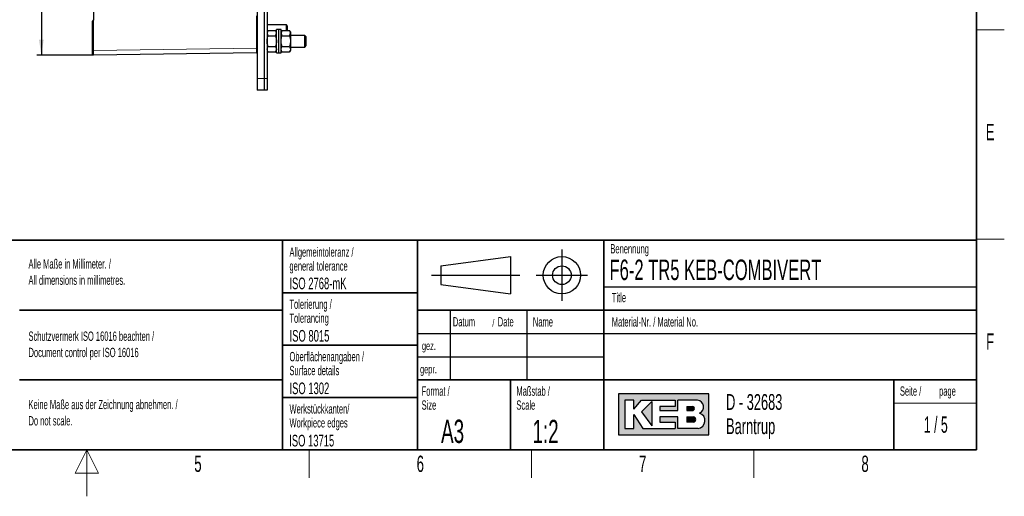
# Model space of a CAD drawing. Header units: millimetres. Extents: x 5 to 418, y 2 to 292.
# Tile 31 of 36: x 203 to 414, y 2 to 104. Entities that reach past the tile are written whole.
import ezdxf

# ---------------------------------------------------------------- set-up
doc = ezdxf.new("R2010")
doc.units = ezdxf.units.MM
doc.layers.add('SLD-0', color=7, linetype='Continuous')
doc.styles.add('SLDTEXTSTYLE0', font='TXT', dxfattribs={"width": 0.605})
doc.styles.add('SLDTEXTSTYLE1', font='TXT', dxfattribs={"width": 0.563})
doc.dimstyles.new('SLDDIMSTYLE0', dxfattribs={"dimtxt": 3.5, "dimasz": 3.302, "dimexe": 0, "dimexo": 0.0625, "dimgap": 0.875, "dimtad": 1, "dimlfac": 2, "dimrnd": 1e-09, "dimzin": 12, "dimdsep": 46, "dimtxsty": 'SLDTEXTSTYLE0', "dimsah": 1, "dimcen": 0.09, "dimadec": 0, "dimazin": 3, "dimtfac": 1, "dimtofl": 0, "dimtmove": 0, "dimatfit": 3, "dimfxl": 1, "dimfrac": 2, "dimtolj": 1, "dimtzin": 12, "dimarcsym": 0})

# ---------------------------------------------------------------- blocks, each defined once
blk = doc.blocks.new('SW_NOTE_0_4')
at = {"layer": 'SLD-0', "color": 0, "char_height": 2, "attachment_point": 1, "style": 'SLDTEXTSTYLE0'}
for s, insert in [('Alle Maße in Millimeter. /', (0, 2.5781354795)), ('All dimensions in millimetres.', (0, -0.9218646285))]:
    blk.add_mtext(s, dxfattribs=dict(at, insert=insert))
blk = doc.blocks.new('SW_NOTE_0_7')
at = {"layer": 'SLD-0', "color": 0, "char_height": 2, "attachment_point": 1, "style": 'SLDTEXTSTYLE0'}
for s, insert in [('Keine Maße aus der Zeichnung abnehmen. /', (0, 2.5781354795)), ('Do not scale.', (0, -0.9218646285))]:
    blk.add_mtext(s, dxfattribs=dict(at, insert=insert))
blk = doc.blocks.new('SW_NOTE_0_8')
at = {"layer": 'SLD-0', "color": 0, "char_height": 2, "attachment_point": 1, "style": 'SLDTEXTSTYLE0'}
for s, insert in [('Schutzvermerk ISO 16016 beachten /', (0, 2.5781354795)), ('Document control per ISO 16016', (0, -0.9218646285))]:
    blk.add_mtext(s, dxfattribs=dict(at, insert=insert))
blk = doc.blocks.new('SW_NOTE_0_9')
at = {"layer": 'SLD-0', "color": 0, "char_height": 2, "attachment_point": 1, "style": 'SLDTEXTSTYLE0'}
for s, insert in [('Werkstückkanten/', (0, 2.5781354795)), ('Workpiece edges', (0, -0.4218645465))]:
    blk.add_mtext(s, dxfattribs=dict(at, insert=insert))
blk = doc.blocks.new('SW_NOTE_0_10')
at = {"layer": 'SLD-0', "color": 0, "char_height": 2, "attachment_point": 1, "style": 'SLDTEXTSTYLE0'}
for s, insert in [('Oberflächenangaben /', (0, 2.5781354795)), ('Surface details', (0, -0.4218645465))]:
    blk.add_mtext(s, dxfattribs=dict(at, insert=insert))
blk = doc.blocks.new('SW_NOTE_0_11')
at = {"layer": 'SLD-0', "color": 0, "char_height": 2, "attachment_point": 1, "style": 'SLDTEXTSTYLE0'}
for s, insert in [('Tolerierung /', (0, 2.5781354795)), ('Tolerancing', (0, -0.4218645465))]:
    blk.add_mtext(s, dxfattribs=dict(at, insert=insert))
blk = doc.blocks.new('SW_NOTE_0_12')
at = {"layer": 'SLD-0', "color": 0, "char_height": 2, "attachment_point": 1, "style": 'SLDTEXTSTYLE0'}
for s, insert in [('Allgemeintoleranz /', (0, 2.5781354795)), ('general tolerance', (0, -0.4218645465))]:
    blk.add_mtext(s, dxfattribs=dict(at, insert=insert))
blk = doc.blocks.new('SW_NOTE_0_13')
at = {"layer": 'SLD-0', "color": 0, "char_height": 2, "attachment_point": 1, "style": 'SLDTEXTSTYLE0'}
for s, insert in [('Format /', (0, 2.5781354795)), ('Size', (0, -0.4218645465))]:
    blk.add_mtext(s, dxfattribs=dict(at, insert=insert))
blk = doc.blocks.new('SW_NOTE_0_14')
at = {"layer": 'SLD-0', "color": 0, "attachment_point": 1, "style": 'SLDTEXTSTYLE0'}
for s, insert, char_height in [('Datum', (0, 2.5781354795), 2), ('/', (8.4829859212, 2.0780460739), 1.5), ('Date', (9.6392361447, 2.5781354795), 2)]:
    blk.add_mtext(s, dxfattribs=dict(at, insert=insert, char_height=char_height))
blk = doc.blocks.new('SW_NOTE_0_15')
at = {"layer": 'SLD-0', "color": 0, "char_height": 2, "attachment_point": 1, "style": 'SLDTEXTSTYLE0'}
for s, insert in [('Maßstab /', (0, 2.5781354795)), ('Scale', (0, -0.4218645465))]:
    blk.add_mtext(s, dxfattribs=dict(at, insert=insert))
blk = doc.blocks.new('SW_NOTE_0_16')
at = {"layer": 'SLD-0', "color": 0, "char_height": 3.4, "attachment_point": 1, "style": 'SLDTEXTSTYLE0'}
for s, insert in [('D - 32683', (0, 4.3828303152)), ('Barntrup', (0, -0.8171696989))]:
    blk.add_mtext(s, dxfattribs=dict(at, insert=insert))
blk = doc.blocks.new('SW_NOTE_0_17')
at = {"layer": 'SLD-0', "color": 0, "char_height": 2, "attachment_point": 1, "style": 'SLDTEXTSTYLE0'}
for s, insert in [('Seite /', (0, 2.5781354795)), ('page', (8.413542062, 2.5784205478))]:
    blk.add_mtext(s, dxfattribs=dict(at, insert=insert))
blk = doc.blocks.new('_D_5')
at = {"layer": 'SLD-0'}
for p, q in [((218.4344848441, 241.7804794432), (206.2226461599, 241.7804794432)), ((207.2226461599, 241.7804794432), (207.2226461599, 96.7804794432)), ((218.4344848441, 96.7804794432), (206.2226461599, 96.7804794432))]:
    blk.add_line(p, q, dxfattribs=at)
for points in [[(207.2226461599, 241.7804794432), (206.7146461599, 238.4784794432), (207.7306461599, 238.4784794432)], [(207.2226461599, 96.7804794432), (207.7306461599, 100.0824794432), (206.7146461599, 100.0824794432)]]:
    blk.add_solid(points, dxfattribs=at)
at = {"layer": 'SLD-0', "insert": (202.7109088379, 165.2700628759), "char_height": 3.5, "attachment_point": 1, "rotation": 90.0000000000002, "style": 'SLDTEXTSTYLE0'}
blk.add_mtext('290', dxfattribs=at)

msp = doc.modelspace()

# ---------------------------------------------------------------- hatches: boundary and pattern name
at = {"linetype": 'Continuous'}
h = msp.add_hatch(color=7, dxfattribs=at)
h.paths.add_polyline_path([(331.1423676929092, 15.18257760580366), (350.5207896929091, 15.18257760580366), (350.5207896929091, 24.04128480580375), (331.1423676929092, 24.04128480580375)], flags=0)
edge = h.paths.add_edge_path(flags=0)
edge.add_arc((347.9991875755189, 18.26988521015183), 1.720915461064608, -81.72003226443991, 70.17096003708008, ccw=False)
edge.add_line((348.2470169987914, 16.56690822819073), (348.2293995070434, 16.56675060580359))
edge.add_line((348.2293995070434, 16.56675060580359), (343.8767592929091, 16.56675060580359))
edge.add_line((343.8767592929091, 16.56675060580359), (343.8767592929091, 19.05826200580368))
edge.add_line((343.8767592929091, 19.05826200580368), (340.0010748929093, 19.05826200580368))
edge.add_line((340.0010748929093, 19.05826200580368), (340.0010748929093, 17.95092360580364))
edge.add_line((340.0010748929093, 17.95092360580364), (343.3230900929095, 17.95092360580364))
edge.add_line((343.3230900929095, 17.95092360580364), (343.3230900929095, 16.56675060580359))
edge.add_line((343.3230900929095, 16.56675060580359), (336.4022250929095, 16.56675060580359))
edge.add_line((336.4022250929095, 16.56675060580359), (334.4643828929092, 19.61193120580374))
edge.add_line((334.4643828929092, 19.61193120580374), (334.4643828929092, 16.56675060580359))
edge.add_line((334.4643828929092, 16.56675060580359), (332.5265406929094, 16.56675060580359))
edge.add_line((332.5265406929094, 16.56675060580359), (332.5265406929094, 22.65711180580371))
edge.add_line((332.5265406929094, 22.65711180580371), (334.4643828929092, 22.65711180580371))
edge.add_line((334.4643828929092, 22.65711180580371), (334.4643828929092, 20.71926960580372))
edge.add_line((334.4643828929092, 20.71926960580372), (336.1253904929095, 22.65711180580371))
edge.add_line((336.1253904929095, 22.65711180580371), (343.3230900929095, 22.65711180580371))
edge.add_line((343.3230900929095, 22.65711180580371), (343.3230900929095, 21.27293880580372))
edge.add_line((343.3230900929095, 21.27293880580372), (340.0010748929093, 21.27293880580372))
edge.add_line((340.0010748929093, 21.27293880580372), (340.0010748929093, 20.44243500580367))
edge.add_line((340.0010748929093, 20.44243500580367), (343.8767592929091, 20.44243500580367))
edge.add_line((343.8767592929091, 20.44243500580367), (343.8767592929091, 22.65711180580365))
edge.add_line((343.8767592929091, 22.65711180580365), (348.1497422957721, 22.65711180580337))
edge.add_line((348.1497422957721, 22.65711180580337), (348.151741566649, 22.65711180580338))
edge.add_line((348.151741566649, 22.65711180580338), (348.1521661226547, 22.65713246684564))
edge.add_arc((347.9523797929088, 21.20834406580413), 1.462498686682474, -64.4589412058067, 82.1484933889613, ccw=False)
msp.add_hatch(color=7, dxfattribs=at).paths.add_polyline_path([(338.3400672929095, 17.12041980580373), (338.3400672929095, 22.38027720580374), (336.1253904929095, 20.16560040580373)], flags=0)
h = msp.add_hatch(color=7, dxfattribs=at)
edge = h.paths.add_edge_path(flags=0)
edge.add_line((345.8146014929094, 20.44243500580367), (346.974194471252, 20.44243500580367))
edge.add_arc((347.0534490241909, 20.85768690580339), 0.4227474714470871, 259.1945394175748, 460.8054605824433)
edge.add_line((346.9741944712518, 21.27293880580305), (345.8146014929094, 21.27293880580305))
edge.add_line((345.8146014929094, 21.27293880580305), (345.8146014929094, 20.44243500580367))
h = msp.add_hatch(color=7, dxfattribs=at)
edge = h.paths.add_edge_path(flags=0)
edge.add_line((345.8146014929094, 17.95092360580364), (347.1991847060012, 17.95092360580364))
edge.add_arc((347.1991847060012, 18.50459280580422), 0.5536692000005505, 270.0000000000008, 450.0000000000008)
edge.add_line((347.1991847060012, 19.05826200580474), (347.1703327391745, 19.05826200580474))
edge.add_line((347.1703327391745, 19.05826200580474), (345.8146014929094, 19.05826200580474))
edge.add_line((345.8146014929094, 19.05826200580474), (345.8146014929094, 17.95092360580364))

# ---------------------------------------------------------------- linework, layer by layer
at = {"color": 7, "linetype": 'Continuous', "lineweight": 25}
for p, q in [((253.584483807, 246.7804854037), (253.584483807, 91.780479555)), ((255.0844831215, 246.7804854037), (255.0844831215, 91.780479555)), ((255.7094862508, 246.7804854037), (255.7094862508, 91.780479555)), ((218.4344848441, 113.0839404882), (218.4344848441, 104.2804792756)), ((218.1844848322, 104.0304792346), (218.4344848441, 104.2804792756)), ((218.1844848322, 97.7803893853), (218.1844848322, 104.0304792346)), ((218.4344848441, 97.7803893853), (218.4344848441, 104.2804792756)), ((259.8344852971, 103.2804795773), (255.7094862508, 103.2804795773)), ((255.8881176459, 102.0898805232), (255.7094862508, 101.7804793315)), ((255.8881176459, 102.0898805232), (255.7094862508, 101.5125303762)), ((255.8881176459, 102.0898805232), (257.5308514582, 102.0898805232)), ((257.7094865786, 101.7804793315), (257.5308514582, 102.0898805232)), ((257.5308514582, 100.9351797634), (257.7094865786, 101.5125303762)), ((258.2094838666, 102.2804794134), (257.7094865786, 102.2804794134)), ((257.7094865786, 97.280479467), (257.7094865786, 102.2804794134)), ((258.7094848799, 102.2804794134), (258.2094838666, 102.2804794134)), ((258.2094838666, 97.280479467), (258.2094838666, 102.2804794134)), ((258.7094848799, 97.280479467), (258.7094848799, 102.2804794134)), ((258.8882466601, 102.090103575), (258.7094848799, 101.7804793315)), ((258.888116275, 102.0896574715), (258.7094848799, 101.5262599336)), ((258.888116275, 102.0896574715), (260.5308538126, 102.0896574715)), ((260.0844858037, 103.0304795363), (259.8344852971, 103.2804795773)), ((259.8344852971, 102.0896574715), (259.8344852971, 103.2804795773)), ((260.0844858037, 102.0896574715), (260.0844858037, 103.0304795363)), ((260.7094852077, 101.7804793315), (260.5307234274, 102.090103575)), ((260.5308538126, 100.9628623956), (260.7094852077, 101.5262599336)), ((260.7094852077, 101.7804793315), (260.7094852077, 101.5262599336)), ((260.7094852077, 101.5262599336), (260.7094852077, 99.8082733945)), ((255.8881176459, 100.9351797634), (257.5308514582, 100.9351797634)), ((258.888116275, 100.9628623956), (260.5308538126, 100.9628623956)), ((263.7844851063, 101.0304796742), (260.7094852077, 101.0304796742)), ((260.7094852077, 99.8082733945), (260.7094852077, 98.0624928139)), ((264.0844864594, 100.7304792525), (263.7844851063, 101.0304796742)), ((263.7844851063, 98.5304794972), (263.7844851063, 101.0304796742)), ((264.0844864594, 98.8304794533), (264.0844864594, 100.7304792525)), ((255.8881176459, 97.4710783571), (255.7094862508, 98.0484286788)), ((255.7094862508, 97.7804794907), (255.8881176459, 97.4710783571)), ((255.8881176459, 98.6257789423), (257.5308514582, 98.6257789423)), ((255.8881176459, 97.4710783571), (257.5308514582, 97.4710783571)), ((257.5308514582, 98.6257789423), (257.7094865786, 98.0484286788)), ((257.5308514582, 97.4710783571), (257.7094865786, 97.7804794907)), ((257.7094865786, 97.280479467), (258.2094838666, 97.280479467)), ((258.2094838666, 97.280479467), (258.7094848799, 97.280479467)), ((258.888116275, 97.4713013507), (258.7094848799, 98.0624928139)), ((258.7094848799, 97.7804794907), (258.8882466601, 97.4708553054)), ((258.888116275, 98.653684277), (260.5308538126, 98.653684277)), ((258.888116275, 97.4713013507), (260.5308538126, 97.4713013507)), ((260.5307234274, 97.4708553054), (260.7094852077, 97.7804794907)), ((260.5308538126, 98.653684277), (260.7094852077, 98.0624928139)), ((260.7094852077, 98.5304794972), (263.7844851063, 98.5304794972)), ((260.7094852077, 98.0624928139), (260.7094852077, 97.7804794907)), ((263.7844851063, 98.5304794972), (264.0844864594, 98.8304794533)), ((218.1844848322, 97.0304794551), (218.4344848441, 96.7804794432)), ((253.4378414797, 97.2503231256), (218.4344848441, 96.7804794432)), ((253.584483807, 91.780479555), (253.584483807, 89.2804796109)), ((255.0844831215, 91.780479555), (255.0844831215, 89.2804796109)), ((255.7094862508, 91.780479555), (255.7094862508, 89.2804796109)), ((255.0844831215, 89.2804796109), (253.584483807, 89.2804796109)), ((255.7094862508, 89.2804796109), (255.0844831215, 89.2804796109))]:
    msp.add_line(p, q, dxfattribs=at)
at = {"color": 7, "linetype": 'Continuous', "lineweight": 18}
for p, q in [((253.4378414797, 98.2502330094), (253.4378414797, 105.2548247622)), ((218.1844848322, 97.7803893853), (218.4344848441, 97.7803893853)), ((218.4344848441, 97.7803893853), (253.4378414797, 98.2502330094)), ((253.4378414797, 98.2502330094), (253.584483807, 98.2502330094)), ((255.0844831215, 91.780479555), (253.584483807, 91.780479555)), ((255.7094862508, 91.780479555), (255.0844831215, 91.780479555))]:
    msp.add_line(p, q, dxfattribs=at)
at = {"color": 7, "linetype": 'Continuous', "lineweight": 25}
msp.add_arc((253.4344848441, 97.5003006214), 0.25, 270.7690246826, 306.8698976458, dxfattribs=at)
at = {"color": 7, "linetype": 'Continuous', "lineweight": 18}
msp.add_ellipse((253.4344848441, 98.2503681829), major_axis=(-0.003355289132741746, 1.000045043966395), ratio=0.0033547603, start_param=3.14162642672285, end_param=4.712242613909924, dxfattribs=at)
at = {"color": 7, "linetype": 'Continuous', "lineweight": 25}
for points, knots in [([(255.709486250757, 101.5125303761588), (255.7096635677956, 101.498846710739), (255.7121899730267, 101.3038824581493), (255.8033529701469, 101.1128264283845), (255.8881176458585, 100.935179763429)], [0, 0, 0, 0, 0.0701855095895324, 0.9999999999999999, 0.9999999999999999, 0.9999999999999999, 0.9999999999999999]), ([(257.7094865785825, 101.5125303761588), (257.7093079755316, 101.5262138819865), (257.7067632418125, 101.7211762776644), (257.615608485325, 101.9122330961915), (257.5308514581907, 102.0898805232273)], [0, 0, 0, 0, 0.0701853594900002, 1, 1, 1, 1]), ([(258.7094848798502, 101.5262599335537), (258.7096634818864, 101.5129070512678), (258.7122081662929, 101.3226579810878), (258.8033610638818, 101.1362173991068), (258.8881162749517, 100.9628623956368)], [0, 0, 0, 0, 0.0701863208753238, 0.9999999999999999, 0.9999999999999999, 0.9999999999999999, 0.9999999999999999]), ([(260.7094852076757, 101.5262599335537), (260.7093065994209, 101.5396128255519), (260.7067617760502, 101.7298657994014), (260.6156090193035, 101.9163042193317), (260.5308538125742, 102.0896574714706)], [0, 0, 0, 0, 0.0701849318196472, 1, 1, 1, 1]), ([(255.709486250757, 99.78047946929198), (255.7311264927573, 100.0827416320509), (255.7591180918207, 100.4737169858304), (255.8642605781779, 100.8498372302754), (255.8881176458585, 100.935179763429)], [0, 0, 0, 0, 0.7730977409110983, 1, 1, 1, 1]), ([(255.8881176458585, 98.62577894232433), (255.8160364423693, 98.91348270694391), (255.7206447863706, 99.29422743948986), (255.711677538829, 99.68499039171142), (255.709486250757, 99.78047946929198)], [0, 0, 0, 0, 0.7556342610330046, 1, 1, 1, 1]), ([(257.5308514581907, 100.935179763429), (257.554709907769, 100.8498372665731), (257.6598581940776, 100.4737182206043), (257.6878478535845, 100.0827420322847), (257.7094865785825, 99.78047946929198)], [0, 0, 0, 0, 0.2269028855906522, 1, 1, 1, 1]), ([(257.7094865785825, 99.78047946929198), (257.7072938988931, 99.68499039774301), (257.6983209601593, 99.29422762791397), (257.6029312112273, 98.91348276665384), (257.5308514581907, 98.62577894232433)], [0, 0, 0, 0, 0.2443658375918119, 0.9999999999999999, 0.9999999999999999, 0.9999999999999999, 0.9999999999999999]), ([(258.7094848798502, 99.80827339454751), (258.7311251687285, 100.1105063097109), (258.7591168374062, 100.5014439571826), (258.8642592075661, 100.8775279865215), (258.8881162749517, 100.9628623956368)], [0, 0, 0, 0, 0.7730974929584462, 1, 1, 1, 1]), ([(258.8881162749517, 98.65368427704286), (258.8160350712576, 98.9413602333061), (258.72064340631, 99.32206819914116), (258.71167616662, 99.71279349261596), (258.7094848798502, 99.80827339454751)], [0, 0, 0, 0, 0.755634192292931, 1, 1, 1, 1]), ([(260.5308538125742, 100.9628623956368), (260.5547108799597, 100.8775279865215), (260.6598532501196, 100.5014439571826), (260.6878449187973, 100.1105063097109), (260.7094852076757, 99.80827339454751)], [0, 0, 0, 0, 0.2269025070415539, 1, 1, 1, 1]), ([(260.7094852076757, 99.80827339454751), (260.7072939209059, 99.71279349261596), (260.6983266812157, 99.32206819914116), (260.6029350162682, 98.9413602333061), (260.5308538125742, 98.65368427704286)], [0, 0, 0, 0, 0.2443658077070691, 1, 1, 1, 1]), ([(218.1844848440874, 97.03047944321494), (218.1844848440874, 97.03047944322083), (218.1844848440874, 97.04999761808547), (218.1844848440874, 97.12512478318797), (218.1844848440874, 97.18070413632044), (218.1844848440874, 97.31951996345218), (218.1844848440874, 97.40270204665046), (218.1844848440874, 97.58408463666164), (218.1844848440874, 97.68219626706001), (218.1844848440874, 97.78038936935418)], [2.356284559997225, 2.356284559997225, 2.356284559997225, 2.356284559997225, 2.748938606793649, 2.748938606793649, 3.141592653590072, 3.141592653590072, 3.534246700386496, 3.534246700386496, 3.92690074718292, 3.92690074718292, 3.92690074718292, 3.92690074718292]), ([(255.709486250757, 98.04842867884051), (255.7096635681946, 98.0621122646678), (255.7121899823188, 98.25707563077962), (255.8033529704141, 98.44813197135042), (255.8881176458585, 98.62577894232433)], [0, 0, 0, 0, 0.0701854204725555, 1, 1, 1, 1]), ([(257.7094865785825, 98.04842867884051), (257.7093079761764, 98.03474505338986), (257.706763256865, 97.8397813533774), (257.6156084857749, 97.64872516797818), (257.5308514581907, 97.47107835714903)], [0, 0, 0, 0, 0.0701855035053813, 1, 1, 1, 1]), ([(258.7094848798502, 98.06249281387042), (258.7096634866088, 98.07650449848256), (258.7122082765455, 98.27614304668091), (258.8033610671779, 98.47177904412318), (258.8881162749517, 98.65368427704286)], [0, 0, 0, 0, 0.0701852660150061, 1, 1, 1, 1]), ([(260.7094852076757, 98.06249281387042), (260.709306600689, 98.04848116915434), (260.7067618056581, 97.84884304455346), (260.6156090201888, 97.65320681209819), (260.5308538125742, 97.47130135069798)], [0, 0, 0, 0, 0.0701852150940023, 1, 1, 1, 1])]:
    msp.add_open_spline(points, degree=3, knots=knots, dxfattribs=at)
for points in [[(218.4344848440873, 97.39772679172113), (218.4344848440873, 97.51865258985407), (218.4344848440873, 97.64946929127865), (218.4344848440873, 97.78038936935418)], [(218.4344848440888, 97.07333535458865), (218.4344848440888, 97.16588479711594), (218.4344848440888, 97.27680099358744), (218.4344848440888, 97.39772679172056)], [(218.4344848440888, 96.85658953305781), (218.4344848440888, 96.90667599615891), (218.4344848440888, 96.98078591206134), (218.4344848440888, 97.07333535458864)], [(218.4344848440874, 96.78047944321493), (218.4344848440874, 96.7804794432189), (218.4344848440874, 96.80650306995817), (218.4344848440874, 96.85658953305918)]]:
    msp.add_open_spline(points, degree=3, dxfattribs=at)
at = {"layer": 'SLD-0', "lineweight": 35}
for p, q in [((408, 12), (408, 282.5)), ((135, 57), (408, 57)), ((259, 57), (259, 12)), ((288, 57), (288, 12)), ((328, 57.0000000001), (328, 12)), ((408, 57), (408, 12)), ((259, 45.75), (288, 45.75)), ((202.5, 42), (259, 42)), ((408, 42), (288, 42)), ((259, 34.5), (288, 34.5)), ((202.5, 27), (259, 27)), ((288, 27), (408, 27)), ((308, 27), (308, 12)), ((390.2572074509, 27), (390.2572074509, 12)), ((259, 23.25), (288, 23.25)), ((26, 12), (408, 12)), ((135, 12), (408, 12))]:
    msp.add_line(p, q, dxfattribs=at)
at = {"layer": 'SLD-0', "lineweight": 18}
for p, q in [((408, 102.25), (414, 102.25)), ((408, 57.25), (414, 57.25)), ((390.2572074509, 22), (408, 22)), ((217, 12), (214.5, 7)), ((217, 2), (217, 12)), ((219.5, 7), (217, 12)), ((264.75, 6), (264.75, 12)), ((312.5, 6), (312.5, 12)), ((360.25, 6), (360.25, 12)), ((214.5, 7), (219.5, 7))]:
    msp.add_line(p, q, dxfattribs=at)
at = {"layer": 'SLD-0'}
for p, q in [((319, 55), (319, 44)), ((293, 51.5), (308, 53.5)), ((308, 53.5), (308, 45.5)), ((293, 51.5), (293, 47.5)), ((291, 49.5), (310, 49.5)), ((313.5, 49.5), (324.5, 49.5)), ((293, 47.5), (308, 45.5)), ((328, 47.0000000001), (408, 47.0000000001)), ((295, 42), (295, 27)), ((311.5, 42), (311.5, 27)), ((288, 37), (408, 37)), ((288, 32), (328, 32)), ((348.1497422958, 22.6571118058), (348.1517415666, 22.6571118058)), ((348.1517415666, 22.6571118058), (348.1521661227, 22.6571324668)), ((348.229399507, 16.5667506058), (348.2470169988, 16.5669082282))]:
    msp.add_line(p, q, dxfattribs=at)
at = {"layer": 'SLD-0', "linetype": 'Continuous'}
for p, q in [((350.5207896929, 24.0412848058), (331.1423676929, 24.0412848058)), ((331.1423676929, 24.0412848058), (331.1423676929, 15.1825776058)), ((350.5207896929, 15.1825776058), (350.5207896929, 24.0412848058)), ((334.4643828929, 22.6571118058), (332.5265406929, 22.6571118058)), ((332.5265406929, 22.6571118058), (332.5265406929, 16.5667506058)), ((334.4643828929, 20.7192696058), (336.1253904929, 22.6571118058)), ((334.4643828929, 20.7192696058), (334.4643828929, 22.6571118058)), ((336.1253904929, 22.6571118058), (343.3230900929, 22.6571118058)), ((338.3400672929, 22.3802772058), (336.1253904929, 20.1656004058)), ((338.3400672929, 22.3802772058), (338.3400672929, 17.1204198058)), ((340.0010748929, 21.2729388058), (340.0010748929, 20.4424350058)), ((343.3230900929, 21.2729388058), (340.0010748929, 21.2729388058)), ((343.3230900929, 22.6571118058), (343.3230900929, 21.2729388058)), ((348.1497422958, 22.6571118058), (343.8767592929, 22.6571118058)), ((343.8767592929, 20.4424350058), (343.8767592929, 22.6571118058)), ((345.8146014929, 21.2729388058), (346.9741944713, 21.2729388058)), ((345.8146014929, 21.2729388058), (345.8146014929, 20.4424350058)), ((348.1497422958, 22.6571118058), (348.1517415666, 22.6571118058)), ((348.1517415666, 22.6571118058), (348.1521661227, 22.6571324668)), ((334.4643828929, 16.5667506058), (334.4643828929, 19.6119312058)), ((334.4643828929, 19.6119312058), (336.4022250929, 16.5667506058)), ((336.1253904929, 20.1656004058), (338.3400672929, 17.1204198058)), ((340.0010748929, 20.4424350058), (343.8767592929, 20.4424350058)), ((340.0010748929, 19.0582620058), (340.0010748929, 17.9509236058)), ((343.8767592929, 19.0582620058), (340.0010748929, 19.0582620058)), ((343.8767592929, 16.5667506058), (343.8767592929, 19.0582620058)), ((345.8146014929, 20.4424350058), (346.9741944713, 20.4424350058)), ((345.8146014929, 19.0582620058), (347.199184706, 19.0582620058)), ((345.8146014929, 19.0582620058), (345.8146014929, 17.9509236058)), ((347.1703327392, 19.0582620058), (347.199184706, 19.0582620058)), ((340.0010748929, 17.9509236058), (343.3230900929, 17.9509236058)), ((343.3230900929, 17.9509236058), (343.3230900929, 16.5667506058)), ((347.199184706, 17.9509236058), (345.8146014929, 17.9509236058)), ((331.1423676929, 15.1825776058), (350.5207896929, 15.1825776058)), ((332.5265406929, 16.5667506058), (334.4643828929, 16.5667506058)), ((336.4022250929, 16.5667506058), (343.3230900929, 16.5667506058)), ((348.229399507, 16.5667506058), (343.8767592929, 16.5667506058)), ((348.229399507, 16.5667506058), (348.2470169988, 16.5669082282))]:
    msp.add_line(p, q, dxfattribs=at)
at = {"layer": 'SLD-0'}
for radius in [3.999999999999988, 1.999999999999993]:
    msp.add_circle((319, 49.5), radius, dxfattribs=at)
at = {"layer": 'SLD-0', "linetype": 'Continuous'}
for centre, radius, start, end in [((347.0534490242, 20.8576869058), 0.4227474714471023, 259.1945394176, 100.8054605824), ((347.9523797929, 21.2083440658), 1.46249868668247, 295.5410587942, 82.1484933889), ((347.199184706, 18.5045928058), 0.5536692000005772, 270, 90), ((347.9991875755, 18.2698852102), 1.720915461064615, 278.2799677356, 70.1709600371)]:
    msp.add_arc(centre, radius, start, end, dxfattribs=at)

# ---------------------------------------------------------------- block references
at = {"layer": 'SLD-0'}
for name, p in [('SW_NOTE_0_12', (260.5043854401, 52.9003064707)), ('SW_NOTE_0_4', (204.4639500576, 50.3606872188)), ('SW_NOTE_0_11', (260.5022836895, 41.7004098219)), ('SW_NOTE_0_14', (295.5861619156, 37.9261102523)), ('SW_NOTE_0_8', (204.4639500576, 34.8276741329)), ('SW_NOTE_0_10', (260.5027641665, 30.4450935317)), ('SW_NOTE_0_13', (288.8790098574, 23.0287702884)), ('SW_NOTE_0_15', (309.2314641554, 23.0287700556)), ('SW_NOTE_0_17', (391.5827404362, 23.0329928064)), ('SW_NOTE_0_16', (354.2591907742, 19.5828264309)), ('SW_NOTE_0_7', (204.4639500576, 20.1508694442)), ('SW_NOTE_0_9', (260.5090753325, 19.2125013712))]:
    msp.add_blockref(name, p, dxfattribs=at)

# ---------------------------------------------------------------- texts
for s, insert, char_height, attachment_point, style in [('E', (410.9815679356, 82.0010772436), 3.5, 2, 'SLDTEXTSTYLE0'), ('Benennung', (329.4092408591, 56.1865848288), 2, 1, 'SLDTEXTSTYLE0'), ('F6-2 TR5 KEB-COMBIVERT', (329.222041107, 52.8643538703), 4.4, 1, 'SLDTEXTSTYLE0'), ('ISO 2768-mK', (260.4940938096, 48.9932287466), 2.5, 1, 'SLDTEXTSTYLE0'), ('Title', (329.7169273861, 45.7051426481), 2, 1, 'SLDTEXTSTYLE0'), ('Name', (312.770034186, 40.4793879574), 2, 1, 'SLDTEXTSTYLE0'), ('Material-Nr. / Material No.', (329.7169273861, 40.4793879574), 2, 1, 'SLDTEXTSTYLE0'), ('ISO 8015', (260.5277662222, 37.732972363), 2.5, 1, 'SLDTEXTSTYLE0'), ('F', (410.9536166, 37.0010772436), 3.5, 2, 'SLDTEXTSTYLE0'), ('gez.', (288.9470592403, 35.2328921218), 1.8, 1, 'SLDTEXTSTYLE0'), ('gepr.', (288.5445949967, 30.2118970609), 1.8, 1, 'SLDTEXTSTYLE0'), ('ISO 1302', (260.5038336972, 26.4529504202), 2.5, 1, 'SLDTEXTSTYLE0'), ('1 / 5', (399.2902874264, 19.1523676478), 3.5, 2, 'SLDTEXTSTYLE1'), ('A3', (293.0566699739, 18.4626222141), 5, 1, 'SLDTEXTSTYLE0'), ('1:2', (312.6833009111, 18.426931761), 5, 1, 'SLDTEXTSTYLE0'), ('ISO 13715', (260.4472726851, 15.2160422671), 2.5, 1, 'SLDTEXTSTYLE0'), ('5', (240.8527123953, 10.7429955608), 3.5, 2, 'SLDTEXTSTYLE0'), ('6', (288.6027123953, 10.7429955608), 3.5, 2, 'SLDTEXTSTYLE0'), ('7', (336.3527123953, 10.7429955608), 3.5, 2, 'SLDTEXTSTYLE0'), ('8', (384.1027123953, 10.7429955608), 3.5, 2, 'SLDTEXTSTYLE0')]:
    msp.add_mtext(s, dxfattribs=dict(at, insert=insert, char_height=char_height, attachment_point=attachment_point, style=style))

# ---------------------------------------------------------------- dimensions: what is measured, and where the dimension line sits
dim = msp.add_linear_dim(base=(207.2226461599, 96.7804794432), p1=(218.4344848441, 241.7804794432), p2=(218.4344848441, 96.7804794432), angle=90, dimstyle='SLDDIMSTYLE0', dxfattribs=at)
dim.commit()
dim.dimension.update_dxf_attribs({"geometry": '_D_5', "text_midpoint": (207.2226461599, 169.2804794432), "dimtype": 160})

doc.saveas('drawing.dxf')
